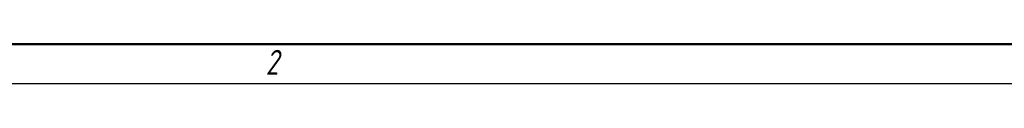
# Model space of a CAD drawing. Header units: millimetres. Extents: x -4813 to 10023, y -389 to 1491.
# Tile 3 of 36: x 295 to 795, y 0 to 20. Entities that reach past the tile are written whole.
import ezdxf

# ---------------------------------------------------------------- set-up
doc = ezdxf.new("R2010")
doc.units = ezdxf.units.MM
doc.header["$LTSCALE"] = 4
doc.layers.add('Кромка (ГОСТ)', color=7, linetype='Continuous', lineweight=50)
doc.styles.add('Альтернативный текст (ГОСТ)', font='arial.ttf', dxfattribs={"width": 0.8})

# ---------------------------------------------------------------- blocks, each defined once
blk = doc.blocks.new('Рамки ГОСТ - Рамка')
at = {"layer": 'Кромка (ГОСТ)'}
blk.add_line((20, 5), (415, 5), dxfattribs=at)
at = {"layer": 'Кромка (ГОСТ)', "lineweight": 25}
blk.add_line((420, 0), (0, 0), dxfattribs=at)
at = {"layer": 'Кромка (ГОСТ)', "insert": (104.99, 4.3), "char_height": 3.17, "width": 5.2328, "attachment_point": 1, "style": 'Альтернативный текст (ГОСТ)'}
blk.add_mtext('\\fGOST Common|b0|i1;{\\H3.1700;2}', dxfattribs=at)

msp = doc.modelspace()

# ---------------------------------------------------------------- block references
at = {"xscale": 4, "yscale": 4, "zscale": 4}
msp.add_blockref('Рамки ГОСТ - Рамка', (0, 0), dxfattribs=at)

doc.saveas('drawing.dxf')
